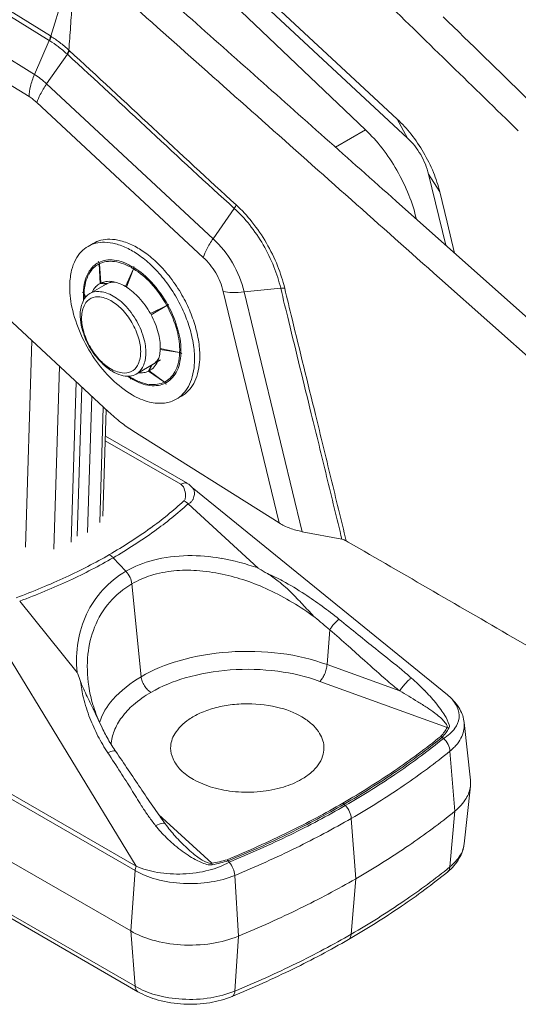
# Model space of a CAD drawing. Header units: millimetres. Extents: x 0 to 410, y 0 to 291.
# Tile 13 of 19: x 326 to 353, y 84 to 137. Entities that reach past the tile are written whole.
import ezdxf

# ---------------------------------------------------------------- set-up
doc = ezdxf.new("R2010")
doc.units = ezdxf.units.MM
doc.header["$MEASUREMENT"] = 0
doc.layers.add('Mittelinien', color=7, linetype='Continuous')
doc.layers.add('Sichtbare_Kanten__d_nn', color=7, linetype='Continuous')

msp = doc.modelspace()

# ---------------------------------------------------------------- linework, layer by layer
at = {"layer": 'Mittelinien', "color": 6, "linetype": 'Continuous', "lineweight": 5}
for p, q in [((327.98, 135.943), (303.286, 151.196)), ((328.038, 136.181), (303.527, 151.32)), ((327.185, 134.105), (301.253, 150.122)), ((326.896, 132.915), (300.047, 149.499)), ((329.391, 140.525), (328.064, 136.164)), ((327.185, 134.105), (327.98, 135.943)), ((328.005, 135.926), (327.98, 135.943)), ((327.84, 133.6), (328.956, 135.194)), ((328.956, 135.194), (328.936, 135.212)), ((329.059, 135.397), (329.038, 135.416)), ((336.798, 125.266), (327.84, 133.6)), ((336.272, 124.259), (327.315, 132.593)), ((346.711, 131.7), (347.261, 130.679)), ((343.38, 130.199), (344.995, 131.131)), ((348.997, 127.787), (348.397, 128.735)), ((336.798, 125.266), (337.938, 126.896)), ((338.473, 122.397), (340.436, 122.597)), ((340.36, 109.962), (337.344, 122.425)), ((341.597, 109.493), (338.473, 122.397)), ((326.705, 108.665), (327.047, 119.779)), ((328.224, 108.554), (328.527, 118.402)), ((332.347, 117.762), (332.195, 117.861)), ((332.333, 117.815), (332.258, 117.863)), ((329.49, 109.251), (329.737, 117.276)), ((330.699, 109.983), (330.89, 116.203)), ((330.996, 114.39), (335.057, 112.046)), ((300.645, 109.963), (332.65, 91.485)), ((300.596, 109.725), (332.601, 91.247)), ((332.601, 85.017), (292.116, 108.391)), ((332.105, 107.359), (331.422, 108.088)), ((332.925, 101.682), (332.424, 106.685)), ((342.934, 102.335), (343.074, 104.208)), ((342.934, 102.335), (346.846, 100.918)), ((342.539, 101.433), (349.392, 98.95)), ((349.817, 94.447), (349.545, 97.674)), ((343.915, 94.751), (343.849, 94.821)), ((349.817, 94.447), (349.545, 91.444)), ((333.867, 94.267), (336.726, 91.637)), ((344.473, 90.803), (344.237, 94.055)), ((332.365, 87.996), (332.601, 91.247)), ((336.754, 91.561), (336.726, 91.637)), ((338.161, 87.718), (337.967, 90.99)), ((344.237, 87.824), (344.473, 90.803)), ((332.365, 87.996), (332.601, 85.017)), ((338.161, 87.718), (337.967, 84.76))]:
    msp.add_line(p, q, dxfattribs=at)
for centre, radius, start, end in [((325.019, 131.126), 5.653, 52.5176, 58.1183), ((324.924, 131.118), 5.943, 52.4971, 58.1124), ((324.062, 129.995), 7.359, 47.4512, 52.4971), ((324.097, 129.923), 7.168, 47.5444, 52.5176), ((328.117, 135.771), 0.991, 325.6907, 333.2572), ((328.117, 135.772), 1.018, 325.4841, 332.8851), ((-98.643, -331.501), 632.965, 46.949791, 47.503259), ((328.51, 135.573), 0.552, 333.2572, 343.4064), ((328.537, 135.556), 0.546, 332.8851, 342.9986), ((-98.745, -330.846), 632.77, 46.907994, 47.461859), ((330.838, 132.524), 3.98, 156.599, 166.3393), ((325.189, 130.873), 3.798, 52.383, 58.299), ((332.006, 130.685), 5.085, 145.0193, 152.4485), ((324.639, 130.16), 4.699, 47.0647, 52.383), ((329.565, 132.833), 2.67, 166.3393, 178.2384), ((325.619, 130.849), 2.429, 52.3827, 58.2947), ((325.268, 130.393), 3.005, 47.0676, 52.3827), ((329.895, 131.786), 2.703, 152.4485, 162.6436), ((671.102, 492.501), 494.637, 226.94979, 227.65804), ((697.781, 520.578), 533.152, 226.90799, 227.56535), ((337.097, 127.473), 1.02, 325.5345, 332.4277), ((332.948, 121.416), 7.411, 38.4287, 47.6813), ((337.484, 127.271), 0.583, 332.4277, 341.5471), ((332.732, 121.285), 7.861, 38.4197, 47.5587), ((331.431, 120.253), 9.522, 30.1176, 38.4197), ((331.671, 120.403), 9.041, 30.0533, 38.4287), ((340.964, 122.351), 5.085, 145.0189, 152.4481), ((332.889, 121.064), 5.739, 30.2893, 47.0743), ((338.852, 123.453), 2.703, 152.4481, 162.643), ((331.523, 120.317), 9.212, 21.9183, 30.0533), ((331.31, 120.183), 9.662, 21.9971, 30.1176), ((331.215, 122.858), 1.263, 98.5408, 116.4689), ((331.275, 122.454), 1.672, 82.9728, 98.5408), ((331.285, 122.401), 1.648, 82.6156, 98.2928), ((331.223, 122.033), 2.097, 69.2507, 82.9728), ((333.775, 121.573), 3.667, 30.3004, 47.0903), ((331.392, 122.695), 1.502, 134.8193, 151.28), ((331.392, 122.652), 1.464, 134.6018, 150.8461), ((331.199, 122.889), 1.229, 116.6095, 134.8193), ((331.21, 122.837), 1.205, 116.6822, 134.6018), ((331.225, 122.806), 1.239, 98.2928, 116.3962), ((331.231, 121.985), 2.068, 69.1309, 82.6156), ((330.795, 120.902), 3.305, 58.3318, 69.2507), ((330.813, 120.89), 3.24, 58.367, 69.1309), ((330.228, 119.944), 4.352, 42.1812, 58.2285), ((330.199, 119.938), 4.439, 42.1812, 58.2637), ((332.841, 121.036), 5.795, 13.5863, 30.2893), ((332.672, 120.779), 7.974, 13.1735, 21.9183), ((332.547, 120.683), 8.327, 13.2489, 21.9971), ((331.698, 122.527), 1.852, 151.28, 166.3288), ((331.686, 122.489), 1.8, 150.8461, 166.11), ((333.753, 121.56), 3.694, 13.5706, 30.3004), ((332.766, 122.268), 2.951, 166.3288, 178.237), ((332.735, 122.229), 2.881, 166.11, 178.1627), ((328.76, 118.613), 6.334, 28.8928, 42.1812), ((328.698, 118.578), 6.465, 28.8685, 42.1812), ((340.534, 121.557), 1.044, 88.533, 95.3901), ((688.002, 205.523), 357.322, 193.41949, 193.71405), ((340.546, 122.024), 0.577, 79.3011, 88.533), ((739.759, 218.167), 410.39, 193.46729, 193.70293), ((333.245, 122.253), 3.43, 178.237, 181.438), ((333.7, 122.264), 3.885, 181.438, 184.4455), ((333.197, 122.215), 3.343, 178.3112, 180.7883), ((333.538, 122.219), 3.684, 180.7883, 183.1477), ((337.884, 125.099), 2.728, 258.5694, 268.5742), ((337.946, 127.584), 5.214, 268.5742, 275.807), ((328.871, 118.674), 6.207, 15.2588, 28.7971), ((328.811, 118.64), 6.336, 15.2588, 28.8215), ((4285.879, 1082.81), 4060.401, 193.702929, 193.777842), ((3035.789, 778.462), 2774.006, 193.714055, 193.819774), ((331.028, 119.263), 3.972, 358.3112, 15.2588), ((331.016, 119.241), 4.051, 358.2735, 15.2588), ((332.118, 119.23), 2.881, 346.11, 358.1627), ((332.118, 119.207), 2.948, 346.2855, 358.2005), ((333.167, 118.97), 1.8, 330.8461, 346.11), ((333.185, 118.947), 1.85, 331.2287, 346.2855), ((334.04, 120.569), 3.24, 238.367, 249.1309), ((334.086, 120.573), 3.305, 238.3318, 249.2507), ((333.643, 118.622), 1.205, 296.6822, 314.6018), ((333.682, 118.586), 1.229, 296.6095, 314.7895), ((333.461, 118.806), 1.464, 314.6018, 330.8461), ((333.49, 118.779), 1.501, 314.7895, 331.2287), ((333.622, 119.474), 2.068, 249.1309, 262.6156), ((333.658, 119.442), 2.097, 249.2507, 262.9728), ((333.568, 119.058), 1.648, 262.6156, 278.2928), ((333.606, 119.021), 1.672, 262.9728, 278.5408), ((333.627, 118.652), 1.239, 278.2928, 296.3962), ((333.667, 118.617), 1.263, 278.5408, 296.4689), ((-549.635, -103.514), 918.303, 13.602815, 13.819774), ((-583.77, -111.294), 953.516, 13.567691, 13.777842), ((1143.511, 306.189), 823.707, 193.602815, 193.84469), ((1052.471, 283.578), 729.697, 193.567691, 193.842301), ((334.878, 111.736), 0.358, 26.9933, 60.0002), ((334.19, 111.385), 1.131, 8.5972, 26.9933), ((334.509, 111.433), 0.808, 348.9764, 8.5972), ((321.449, 126.293), 20.475, 305.7792, 312.2989), ((321.546, 126.316), 20.696, 305.7523, 312.2376), ((335.069, 111.324), 0.237, 312.2966, 348.9764), ((318.189, 130.816), 26.05, 299.9998, 305.7792), ((318.272, 130.863), 26.299, 299.9998, 305.7523), ((316.659, 133.466), 29.11, 294.8216, 299.9998), ((330.825, 107.582), 0.778, 50.9141, 59.9987), ((330.641, 107.355), 1.07, 43.1726, 50.9141), ((335.538, 100.241), 7.962, 90.7057, 104.1978), ((335.559, 98.585), 9.618, 80.0143, 90.7057), ((316.736, 133.523), 29.371, 294.8428, 299.9998), ((335.012, 102.323), 5.814, 104.1978, 119.9996), ((335.027, 95.566), 12.684, 70.7074, 80.0143), ((334.734, 102.803), 5.26, 120, 137.4062), ((331.168, 106.481), 1.283, 25.3611, 43.1305), ((334.923, 102.356), 4.999, 107.0949, 119.9995), ((335.313, 101.09), 6.323, 95.6257, 107.0949), ((335.411, 100.093), 7.325, 86.1379, 95.6257), ((335.252, 97.745), 9.678, 77.8861, 86.1379), ((334.82, 95.73), 11.74, 64.9766, 77.8861), ((336.752, 99.963), 7.854, 61.1897, 67.7988), ((314.061, 139.083), 35.299, 290.1196, 294.8216), ((314.128, 139.158), 35.58, 290.1576, 294.8428), ((334.725, 102.7), 4.602, 120, 139.302), ((331.377, 106.58), 1.052, 5.721, 25.3611), ((331.565, 90.533), 18.616, 56.8984, 61.1897), ((334.664, 102.868), 5.164, 137.4062, 154.9743), ((333.736, 93.408), 14.302, 53.285, 64.9766), ((330.473, 88.857), 20.616, 53.7616, 56.8984), ((334.868, 102.576), 4.791, 139.302, 158.2147), ((335.039, 102.693), 5.578, 154.9743, 170.7608), ((329.651, 87.736), 22.006, 50.7255, 53.7616), ((331.325, 91.078), 17.619, 49.848, 51.5317), ((331.537, 91.328), 17.291, 48.1483, 49.848), ((345.219, 102.826), 2.555, 137.942, 143.1007), ((344.926, 103.09), 2.162, 131.8625, 137.942), ((343.892, 104.245), 0.611, 120.4152, 131.8625), ((458.173, 245.007), 181.099, 230.74681, 231.16545), ((335.411, 102.36), 5.375, 158.2147, 174.3487), ((344.47, 103.389), 1.619, 143.1007, 149.5829), ((255.299, 2.898), 134.046, 48.52378, 49.09463), ((436.01, 217.476), 145.756, 231.16545, 231.6321), ((336.138, 102.514), 6.692, 170.7608, 185.1661), ((336.924, 102.21), 6.896, 174.3487, 188.5832), ((338.598, 89.694), 13.354, 94.1536, 105.7828), ((338.657, 88.876), 14.174, 82.724, 94.1536), ((338.983, 91.43), 11.599, 70.0845, 82.724), ((275.9, 26.202), 102.941, 47.87236, 48.52378), ((284.242, 25.773), 98.751, 50.66093, 51.6321), ((337.4, 93.931), 8.95, 105.7828, 119.9998), ((341.568, 102.437), 1.37, 345.0084, 355.7418), ((390.447, 152.851), 67.824, 227.87236, 229.28165), ((338.601, 89.958), 12.122, 94.1639, 105.7886), ((338.655, 89.214), 12.868, 82.7292, 94.1639), ((338.951, 91.532), 10.531, 70.0845, 82.7292), ((341.367, 102.458), 1.567, 325.8687, 335.5302), ((341.195, 102.537), 1.756, 335.5302, 345.0084), ((331.522, 83.458), 24.166, 48.6977, 50.6609), ((335.531, 102.012), 5.895, 185.6676, 194.3374), ((336.109, 96.168), 6.368, 119.9998, 137.7229), ((333.898, 101.78), 0.978, 185.721, 199.7973), ((334.212, 101.893), 1.311, 199.7973, 211.9487), ((337.514, 93.804), 8.125, 105.7886, 119.9998), ((341.974, 102.047), 0.834, 312.615, 325.8687), ((357.2, 114.223), 16.86, 229.2817, 232.1085), ((349.477, 99.225), 3.133, 137.9034, 143.0984), ((349.107, 99.559), 2.635, 131.7456, 137.9034), ((347.834, 100.985), 0.724, 119.9805, 131.7456), ((339.109, 92.075), 12.685, 44.4024, 48.7479), ((336.565, 95.447), 6.228, 119.9998, 130.615), ((334.178, 101.872), 1.272, 211.9487, 224.537), ((333.874, 101.572), 0.844, 224.537, 240.0002), ((348.562, 99.912), 1.989, 143.0984, 149.6195), ((316.493, 49.359), 59.83, 58.43659, 59.51481), ((340.503, 93.441), 10.733, 39.6779, 44.4024), ((339.396, 102.999), 9.885, 194.3374, 201.0304), ((333.85, 98.221), 3.315, 137.7229, 162.3779), ((339.085, 86.134), 16.67, 56.3938, 58.4366), ((342.527, 95.12), 8.103, 36.2669, 39.6779), ((335.14, 97.109), 4.038, 130.615, 143.8084), ((342.218, 90.849), 11.009, 53.762, 56.3938), ((346.016, 96.03), 4.585, 49.6833, 53.762), ((345.058, 96.977), 4.964, 31.9082, 36.2669), ((339.137, 102.9), 9.607, 201.0304, 207.3155), ((334.52, 97.563), 3.27, 143.8084, 158.5887), ((347.5, 97.78), 2.29, 35.4657, 49.6833), ((347.341, 98.399), 2.274, 17.7831, 31.9082), ((348.941, 99.073), 1.379, 350.58, 6.0605), ((333.81, 97.841), 2.508, 158.5887, 175.4821), ((347.422, 100.03), 2.253, 316.3282, 324.4786), ((347.136, 100.288), 2.731, 316.9526, 323.796), ((347.98, 99.631), 1.568, 324.4786, 334.2525), ((347.666, 99.9), 2.075, 323.796, 331.6497), ((349.216, 99.002), 0.184, 343.6734, 35.4657), ((349.342, 98.65), 0.304, 70.6266, 80.4949), ((349.337, 98.635), 0.321, 61.0144, 70.6266), ((349.286, 99.022), 0.232, 332.5395, 17.7831), ((348.78, 99.1), 1.542, 335.9463, 350.58), ((339.106, 102.884), 9.573, 207.3155, 213.6119), ((324.875, 128.441), 38.504, 304.3008, 308.8965), ((324.96, 128.372), 38.485, 304.3038, 308.9079), ((325.929, 127.013), 36.912, 304.3363, 309.0841), ((347.855, 99.763), 2.687, 308.9742, 321.0966), ((348.55, 99.203), 1.794, 321.0966, 335.9463), ((331.602, 96.767), 0.943, 98.9469, 119.7766), ((263.995, 52.98), 80.605, 32.70996, 33.59849), ((331.473, 97.591), 0.108, 34.4131, 98.9469), ((325.954, 126.828), 37.503, 304.2877, 308.9798), ((279.896, 63.193), 61.707, 31.69444, 32.70996), ((321.803, 132.944), 43.955, 299.9997, 304.3008), ((321.832, 132.957), 44.035, 299.9997, 304.3038), ((321.794, 133.066), 44.243, 299.9998, 304.3363), ((556.873, 234.22), 263.818, 211.69444, 211.91492), ((321.786, 132.941), 44.902, 299.9998, 304.2877), ((338.175, 98.014), 6.173, 211.9149, 213.3563), ((344.885, 102.43), 14.206, 213.3563, 215.6959), ((319.889, 136.258), 47.782, 296.0412, 299.9998), ((319.913, 136.281), 47.873, 296.0386, 299.9998), ((319.862, 136.412), 48.107, 296.0094, 299.9998), ((343.65, 94.652), 0.26, 50.9141, 59.9858), ((343.59, 94.578), 0.356, 43.1663, 50.9141), ((342.975, 93.869), 1.289, 24.7753, 43.1305), ((343.216, 93.981), 1.023, 4.1519, 24.7753), ((345.565, 102.919), 15.044, 215.6959, 217.9694), ((319.837, 136.317), 48.8, 296.0524, 299.9998), ((334.294, 92.645), 1.176, 99.3736, 120.0099), ((338.751, 97.594), 6.395, 217.9159, 225.7466), ((334.124, 93.671), 0.136, 35.8464, 99.3736), ((315.41, 145.425), 57.985, 292.44791, 296.04123), ((339.992, 98.867), 8.173, 225.7466, 232.6722), ((315.483, 145.347), 57.964, 292.43878, 296.0386), ((316.468, 143.37), 55.848, 292.3061, 296.0094), ((339.519, 98.247), 7.393, 232.6722, 236.6068), ((341.898, 99.53), 9.61, 227.3394, 229.988), ((316.402, 143.343), 56.621, 292.3878, 296.0524), ((348.848, 92.85), 1.473, 328.435, 353.8724), ((338.625, 96.891), 5.77, 236.6068, 241.0611), ((339.005, 96.084), 5.111, 229.988, 233.6202), ((337.392, 94.661), 3.222, 241.0611, 253.05), ((337.552, 94.111), 2.661, 233.6202, 246.1642), ((335.815, 97.299), 5.734, 279.1327, 283.3845), ((335.825, 97.257), 5.692, 283.3845, 287.6521), ((335.484, 98.621), 7.172, 283.7768, 287.2302), ((347.973, 93.387), 2.499, 308.9742, 328.435), ((334.933, 95.285), 4.663, 240.0002, 255.0146), ((336.642, 92.201), 0.649, 253.05, 279.9566), ((336.679, 92.134), 0.499, 246.1642, 275.3769), ((335.36, 99.128), 7.694, 280.4426, 283.7768), ((325.914, 120.652), 37.571, 304.2877, 308.9742), ((349.198, 91.425), 0.334, 308.9742, 333.9502), ((349.071, 91.487), 0.476, 333.9502, 354.8305), ((335.538, 97.546), 7.003, 255.0146, 267.2546), ((335.808, 96.23), 5.667, 279.0251, 292.3918), ((335.552, 97.844), 7.301, 267.2546, 279.0251), ((321.798, 126.689), 44.877, 299.9998, 304.2877), ((319.85, 130.063), 48.773, 296.0524, 299.9998), ((343.955, 87.755), 0.257, 299.9997, 332.2279), ((343.751, 87.863), 0.487, 332.2279, 355.4697), ((316.363, 137.196), 56.712, 292.3918, 296.0524), ((334.924, 89.04), 4.646, 240.0002, 254.7368), ((333.087, 85.055), 0.487, 184.5303, 207.7721), ((332.883, 84.948), 0.257, 207.7721, 240.0002), ((335.534, 91.276), 6.963, 254.7368, 266.7629), ((335.554, 91.623), 7.311, 266.7629, 278.7689), ((335.802, 90.015), 5.684, 278.7689, 292.3918), ((337.75, 84.637), 0.18, 292.3918, 332.8323), ((337.445, 84.794), 0.523, 332.8323, 356.2501)]:
    msp.add_arc(centre, radius, start, end, dxfattribs=at)
at = {"layer": 'Sichtbare_Kanten__d_nn', "color": 1, "linetype": 'Continuous', "lineweight": 5}
for p, q in [((337.753, 140.034), (345.207, 133.099)), ((344.995, 131.131), (335.936, 139.76)), ((338.304, 139.013), (347.261, 130.679)), ((328.064, 136.164), (328.038, 136.181)), ((346.711, 131.7), (345.207, 133.099)), ((348.398, 128.734), (349.323, 124.91)), ((349.39, 126.165), (348.997, 127.786)), ((346.656, 127.284), (352.316, 122.248)), ((349.39, 126.165), (349.795, 124.491)), ((330.066, 124.851), (330.348, 125.015)), ((322.058, 124.421), (331.172, 115.941)), ((330.651, 123.989), (330.614, 124.055)), ((330.669, 123.913), (330.722, 122.862)), ((330.761, 122.882), (330.675, 123.916)), ((332.512, 123.648), (332.083, 122.689)), ((332.137, 122.656), (332.52, 123.644)), ((332.534, 123.713), (332.534, 123.775)), ((348.978, 123.144), (362.036, 111.527)), ((330.161, 122.308), (331.038, 122.815)), ((330.722, 122.862), (331.06, 122.827)), ((331.106, 122.85), (330.761, 122.882)), ((331.06, 122.827), (331.058, 122.855)), ((331.06, 122.827), (331.1, 122.851)), ((332.083, 122.689), (332.151, 122.685)), ((329.817, 122.36), (329.763, 122.391)), ((329.815, 122.357), (329.817, 122.356)), ((329.855, 122.313), (329.937, 122.122)), ((329.945, 122.13), (329.856, 122.322)), ((352.316, 122.248), (355.653, 119.279)), ((334.305, 121.674), (333.421, 121.239)), ((333.458, 121.172), (334.31, 121.664)), ((334.023, 121.535), (334.038, 121.507)), ((334.359, 121.699), (334.305, 121.674)), ((334.31, 121.664), (334.362, 121.694)), ((334.4, 121.716), (334.359, 121.699)), ((334.362, 121.694), (334.4, 121.716)), ((333.976, 119.355), (333.95, 119.299)), ((333.95, 119.299), (334.997, 119.137)), ((334.997, 119.146), (333.952, 119.36)), ((335.118, 119.084), (335.065, 119.119)), ((332.661, 117.978), (333.973, 118.736)), ((333.468, 118.444), (333.326, 118.135)), ((333.365, 118.154), (333.517, 118.472)), ((333.497, 118.431), (333.474, 118.447)), ((332.297, 117.866), (332.333, 117.815)), ((332.34, 117.81), (332.304, 117.866)), ((332.347, 117.762), (332.347, 117.76)), ((332.347, 117.7), (332.351, 117.76)), ((333.326, 118.135), (334.178, 117.543)), ((334.184, 117.546), (333.365, 118.154)), ((329.157, 108.934), (329.423, 117.568)), ((334.268, 117.421), (334.233, 117.487)), ((330.041, 109.444), (330.267, 116.783)), ((334.816, 116.624), (335.098, 116.787)), ((330.872, 110.336), (331.048, 116.057)), ((331.004, 114.638), (335.432, 112.081)), ((332.482, 114.923), (340.36, 109.962)), ((335.679, 111.867), (349.42, 100.701)), ((291.88, 111.37), (332.365, 87.996)), ((335.458, 110.994), (339.218, 107.537)), ((343.734, 109.083), (341.597, 109.493)), ((332.755, 84.725), (292.269, 108.1)), ((326.389, 105.758), (329.474, 101.912)), ((332.65, 91.485), (324.17, 105.407)), ((356.787, 101.566), (353.221, 103.633)), ((349.42, 100.701), (349.471, 100.659)), ((330.726, 99.143), (330.783, 99.02)), ((350.645, 96.117), (350.312, 99.22)), ((349.132, 98.424), (349.201, 98.361)), ((350.645, 95.796), (350.312, 92.692)), ((337.608, 91.771), (337.551, 91.834)), ((337.609, 91.771), (337.665, 91.701))]:
    msp.add_line(p, q, dxfattribs=at)
for centre, radius, start, end in [((7903.188, 8641.588), 11383.954, 228.3075973, 228.3591077), ((19910.249, 22137.129), 29449.255, 228.3266714, 228.3514492), ((-12.69, 162.127), 342.761, 355.74391, 355.95735), ((8447.524, 8445.657), 11603.875, 225.7192809, 225.7691234), ((9877.079, 9908.321), 13647.54, 225.7219836, 225.7747183), ((454.635, 127.349), 125.856, 175.74391, 176.32522), ((327.25, 136.259), 0.796, 336.599, 346.3393), ((327.272, 136.246), 0.799, 336.4214, 346.1201), ((327.505, 136.197), 0.534, 346.3393, 358.2384), ((327.53, 136.182), 0.534, 346.1201, 357.9952), ((-19660.273, -22359.291), 30098.559, 48.3396253, 48.3591077), ((-48791.875, -55111.991), 73930.668, 48.34157929, 48.3514492), ((341.836, 126.451), 7.163, 38.3361, 47.1104), ((338.816, 124.645), 8.958, 37.848, 46.3927), ((344.628, 127.84), 3.873, 30.2887, 47.1339), ((340.777, 125.613), 8.513, 30.2887, 38.3361), ((337.683, 123.765), 10.393, 29.9161, 37.848), ((340.756, 125.601), 8.538, 22.2639, 30.2887), ((344.589, 127.818), 3.917, 13.5399, 30.2887), ((337.691, 123.769), 10.383, 21.7629, 29.9161), ((341.934, 126.083), 7.265, 13.5631, 22.2639), ((339.116, 124.338), 8.849, 12.93, 21.7629), ((331.142, 123.641), 1.586, 103.9705, 119.9998), ((331.223, 123.313), 1.924, 89.4228, 103.9705), ((331.219, 122.915), 2.322, 74.9504, 89.4228), ((330.884, 121.669), 3.612, 63.3587, 74.9504), ((330.859, 123.477), 1.587, 119.9998, 136.9607), ((330.859, 123.477), 1.586, 103.9705, 119.9998), ((330.94, 123.15), 1.924, 89.4228, 103.9705), ((330.936, 122.752), 2.322, 74.9504, 89.4228), ((330.601, 121.506), 3.612, 63.3587, 74.9504), ((330.211, 120.727), 4.483, 53.8129, 63.3587), ((330.494, 120.891), 4.483, 53.8129, 63.3587), ((331.526, 123.013), 2.407, 152.1897, 166.6909), ((331.136, 123.218), 1.966, 136.9607, 152.1897), ((329.148, 119.275), 6.283, 45.7518, 53.8129), ((329.431, 119.438), 6.283, 45.7518, 53.8129), ((332.871, 122.694), 3.789, 166.6909, 178.237), ((330.485, 123.902), 0.185, 3.5184, 27.6516), ((330.492, 123.897), 0.184, 17.6671, 29.9636), ((330.505, 123.902), 0.17, 4.8861, 17.6671), ((332.293, 123.747), 0.241, 335.9114, 345.0739), ((332.302, 123.728), 0.233, 338.8792, 348.4414), ((332.37, 123.726), 0.16, 345.0739, 356.3033), ((332.373, 123.713), 0.161, 348.4414, 359.9614), ((328.526, 118.636), 7.175, 37.4231, 45.7518), ((328.809, 118.799), 7.175, 37.4231, 45.7518), ((327.682, 117.99), 8.237, 29.651, 37.4231), ((327.965, 118.154), 8.237, 29.651, 37.4231), ((334.069, 122.658), 4.988, 178.237, 192.4683), ((331.337, 121.893), 1.16, 137.7962, 155.2424), ((331.142, 122.07), 0.897, 117.9344, 137.7962), ((331.155, 122.044), 0.926, 97.4979, 115.1467), ((331.195, 121.736), 1.236, 82.2384, 97.4979), ((331.464, 122.075), 0.854, 101.317, 114.7595), ((331.499, 121.899), 1.033, 89.0988, 101.317), ((331.154, 121.434), 1.541, 69.3568, 82.2384), ((330.862, 120.659), 2.37, 58.9775, 69.3568), ((330.391, 119.902), 3.261, 42.1812, 57.6271), ((331.385, 121.181), 1.742, 154.3046, 178.237), ((330.592, 121.563), 0.861, 119.9998, 154.3046), ((329.76, 122.257), 0.117, 45.4155, 60.7831), ((329.795, 122.293), 0.0676, 25.1113, 45.4155), ((330.562, 121.379), 0.755, 115.5786, 152.5399), ((330.591, 121.565), 0.859, 86.3247, 119.9998), ((330.585, 121.33), 0.81, 81.3586, 115.5786), ((330.537, 120.72), 1.705, 62.5936, 86.3247), ((330.443, 120.396), 1.754, 58.2972, 81.3586), ((330.071, 119.822), 2.716, 44.0245, 62.5936), ((329.333, 118.944), 4.688, 29.311, 42.1812), ((327.704, 118.003), 8.212, 22.5858, 29.651), ((327.987, 118.166), 8.212, 22.5858, 29.651), ((336.645, 123.227), 7.625, 192.4683, 203.9678), ((331.254, 121.019), 1.535, 152.5399, 178.2325), ((329.948, 119.595), 2.695, 42.0069, 58.2972), ((329.034, 118.772), 3.926, 28.5233, 42.0069), ((328.907, 118.698), 4.335, 29.3487, 44.0245), ((332.256, 121.154), 2.613, 178.237, 192.0999), ((332.166, 120.991), 2.448, 178.2415, 195.0773), ((329.42, 118.991), 4.59, 15.2588, 28.3786), ((328.596, 118.374), 7.246, 15.0635, 22.5858), ((328.879, 118.537), 7.246, 15.0635, 22.5858), ((333.587, 121.44), 3.974, 192.0999, 203.331), ((333.498, 121.35), 3.828, 195.0773, 208.5241), ((329.119, 118.818), 3.829, 15.0775, 28.5233), ((328.952, 118.723), 4.283, 14.8349, 29.3487), ((329.715, 118.762), 6.38, 6.2578, 15.0635), ((337.237, 123.49), 8.274, 203.9678, 214.5411), ((333.926, 121.586), 4.343, 203.331, 214.0532), ((330.453, 119.178), 2.447, 358.237, 15.0775), ((330.558, 119.148), 2.622, 356.2529, 14.8349), ((330.973, 119.415), 2.979, 358.9557, 15.2588), ((329.432, 118.599), 6.38, 6.2578, 15.0635), ((333.585, 121.397), 3.926, 208.5241, 222.0065), ((331.791, 119.393), 2.162, 348.5179, 357.5078), ((331.395, 118.814), 4.405, 355.6553, 6.2578), ((331.678, 118.977), 4.405, 355.6553, 6.2578), ((333.565, 121.342), 3.908, 214.0532, 225.3589), ((336.486, 122.974), 7.362, 214.5411, 225.7518), ((332.67, 120.573), 2.695, 222.0065, 238.2982), ((331.365, 119.15), 1.535, 332.5394, 358.237), ((331.522, 119.085), 1.656, 332.8098, 356.2529), ((332.99, 119.334), 1.017, 316.2152, 330.9007), ((332.428, 119.264), 1.511, 337.7611, 348.5179), ((334.952, 118.927), 0.224, 68.3646, 78.3641), ((334.962, 118.909), 0.231, 71.5588, 81.1678), ((334.973, 118.98), 0.166, 56.7576, 68.3646), ((334.983, 118.974), 0.163, 60.1066, 71.5588), ((333.086, 120.857), 3.226, 225.3589, 237.7192), ((332.175, 119.773), 1.754, 238.2982, 261.3577), ((332.057, 118.79), 0.755, 295.5806, 332.5394), ((332.233, 118.72), 0.857, 299.9998, 332.8098), ((332.945, 118.947), 0.897, 297.9344, 319.3331), ((333.121, 119.208), 0.835, 299.9998, 316.2152), ((332.71, 119.149), 1.206, 319.3331, 337.7611), ((332.263, 118.748), 3.535, 344.7879, 355.6553), ((332.546, 118.912), 3.535, 344.7879, 355.6553), ((335.553, 122.015), 6.024, 225.7518, 238.8474), ((332.354, 119.697), 1.854, 237.7192, 254.0462), ((332.204, 119.173), 1.309, 254.0462, 274.4698), ((332.033, 118.839), 0.809, 261.3577, 295.5806), ((332.24, 118.708), 0.843, 274.4698, 299.9998), ((332.29, 117.778), 0.0598, 11.6902, 32.8792), ((332.236, 117.767), 0.115, 356.4478, 11.6902), ((332.892, 119.231), 1.187, 264.7571, 278.9953), ((332.933, 118.971), 0.924, 278.9953, 295.1467), ((333.411, 118.436), 2.345, 331.434, 344.7879), ((333.694, 118.599), 2.345, 331.434, 344.7879), ((334.082, 117.405), 0.168, 42.3329, 55.1828), ((334.087, 117.416), 0.161, 40.1373, 53.3148), ((334.069, 117.393), 0.186, 30.1004, 42.3329), ((334.07, 117.402), 0.184, 27.7885, 40.1373), ((333.762, 118.245), 1.946, 316.5226, 331.434), ((334.045, 118.408), 1.946, 316.5226, 331.434), ((334.161, 119.712), 3.333, 238.8474, 256.4846), ((334.017, 118.007), 1.597, 276.0779, 299.9998), ((334.022, 117.998), 1.587, 299.9998, 316.5226), ((334.305, 118.161), 1.587, 299.9998, 316.5226), ((333.935, 118.775), 2.369, 256.4846, 276.0779), ((337.857, 123.126), 9.814, 227.0657, 232.16), ((336.752, 121.704), 8.014, 232.16, 237.7981), ((335.325, 111.581), 0.537, 95.3703, 119.9998), ((335.3, 111.852), 0.265, 60.0002, 95.3703), ((334.906, 111.225), 1.005, 46.1408, 57.8684), ((334.962, 111.284), 0.924, 33.9071, 46.1408), ((333.771, 112.061), 2.109, 337.3538, 341.3401), ((335.397, 111.575), 0.4, 5.5604, 33.9712), ((335.25, 111.561), 0.548, 341.3401, 5.5604), ((334.902, 110.434), 0.786, 55.8842, 65.4223), ((334.784, 110.261), 0.995, 47.41, 55.8842), ((335.241, 111.489), 0.541, 293.6808, 310.4775), ((335.289, 111.433), 0.467, 310.4775, 328.5681), ((335.316, 111.416), 0.435, 328.5681, 337.3538), ((341.914, 112.429), 2.915, 237.7983, 243.7969), ((342.185, 112.979), 3.529, 243.7969, 249.2489), ((342.265, 113.185), 3.75, 249.22, 254.3186), ((342.401, 113.67), 4.253, 254.3186, 259.1056), ((343.573, 108.264), 0.834, 69.792, 78.8828), ((343.641, 108.449), 0.637, 59.3855, 69.792), ((351.206, 121.236), 14.22, 239.3918, 239.9002), ((50404.676, 86468.722), 99820.222, 239.90020719, 239.90627496), ((339.489, 107.857), 0.419, 229.6094, 238.9015), ((351.892, 128.418), 24.431, 238.9015, 240.1172), ((337.521, 103.397), 4.423, 51.0347, 60.1894), ((334.236, 99.336), 9.646, 44.8395, 51.0347), ((321.684, 86.854), 27.348, 43.0058, 44.8395), ((376.127, 137.633), 47.101, 223.0058, 224.0704), ((329.204, 101.717), 0.332, 21.5643, 35.8366), ((320.867, 98.422), 9.297, 18.8724, 21.5643), ((333.032, 102.581), 3.559, 198.8754, 204.2315), ((353.413, 111.754), 25.909, 204.2315, 206.216), ((337.036, 102.227), 7.01, 188.5843, 196.9868), ((282.726, 76.947), 52.883, 25.547, 26.216), ((338.639, 93.08), 7.147, 89.8724, 97.3871), ((338.639, 93.123), 7.104, 75.3789, 89.8724), ((347.61, 98.489), 2.859, 30.2944, 49.3772), ((348.26, 99.248), 1.859, 25.2516, 49.3726), ((338.126, 102.56), 8.149, 196.9868, 204.7788), ((273.629, 72.599), 62.966, 24.93402, 25.54704), ((337.64, 96.232), 3.815, 114.0111, 124.3138), ((338.318, 94.711), 5.481, 105.4187, 114.0111), ((338.525, 93.962), 6.258, 97.3871, 105.4187), ((339.319, 95.729), 4.411, 56.9551, 75.3789), ((348.984, 99.589), 1.06, 353.1165, 25.2516), ((348.533, 99.029), 1.789, 6.104, 30.2944), ((337.008, 97.159), 2.693, 124.3138, 147.6116), ((339.995, 96.769), 3.171, 45.5084, 56.9551), ((348.904, 99.598), 1.139, 322.8311, 353.1165), ((339.125, 102.855), 9.18, 204.692, 209.6033), ((335.926, 97.846), 1.412, 147.6116, 180), ((340.786, 97.574), 2.042, 31.2318, 45.5084), ((341.091, 97.759), 1.685, 16.406, 31.2318), ((348.081, 100.223), 2.173, 301.0247, 322.8311), ((339.161, 102.876), 9.221, 209.6033, 214.5036), ((341.386, 97.846), 1.378, 0, 16.406), ((348.932, 98.182), 0.315, 58.3232, 67.6247), ((348.979, 98.258), 0.226, 47.3289, 58.3232), ((348.422, 97.514), 1.15, 26.6395, 47.41), ((192.83, 2.361), 168.306, 33.67914, 34.48414), ((335.903, 97.846), 1.389, 180, 204.7864), ((341.384, 97.846), 1.38, 341.1618, 0), ((348.642, 97.624), 0.905, 3.1839, 26.6395), ((336.559, 98.149), 2.111, 204.7864, 224.8339), ((340.998, 97.977), 1.788, 324.6296, 341.1618), ((337.164, 98.75), 2.964, 224.8339, 241.274), ((339.811, 99.184), 3.49, 299.9998, 310.9435), ((340.633, 98.237), 2.236, 310.9435, 324.6296), ((338.229, 100.695), 5.182, 241.274, 253.6903), ((339.295, 100.077), 4.521, 286.6005, 299.9998), ((349.148, 95.956), 1.506, 353.8724, 6.1276), ((385.234, 130.578), 62.906, 213.67914, 215.83304), ((338.551, 101.795), 6.328, 253.6903, 264.9936), ((338.627, 102.662), 7.198, 264.9936, 275.5895), ((338.677, 102.15), 6.684, 275.5895, 286.6005), ((349.064, 95.965), 1.591, 328.435, 353.8724), ((348.119, 96.546), 2.699, 308.9742, 328.435), ((326.027, 123.852), 37.823, 304.2877, 308.9742), ((340.841, 98.531), 8.154, 215.8875, 221.7891), ((341.597, 99.207), 9.168, 221.7891, 227.3544), ((321.883, 129.929), 45.179, 299.9998, 304.2877), ((348.376, 92.901), 1.948, 329.3991, 353.86), ((347.668, 93.319), 2.769, 308.9326, 329.3991), ((333.457, 91.188), 0.858, 168.4262, 176.0477), ((333.694, 91.14), 1.099, 161.6952, 168.4262), ((334.645, 96.208), 5.128, 247.1033, 260.5204), ((334.928, 97.693), 6.635, 272.1602, 284.3872), ((335.442, 95.688), 4.565, 284.3872, 299.1398), ((336.493, 90.76), 1.503, 23.0455, 38.7363), ((336.75, 90.87), 1.223, 5.6404, 23.0455), ((334.921, 97.863), 6.805, 260.5204, 272.1602), ((319.922, 133.326), 49.101, 296.0524, 299.9998), ((325.66, 120.519), 37.758, 304.2913, 308.9738), ((316.412, 140.506), 57.093, 292.3918, 296.0524), ((321.611, 126.457), 44.945, 299.9996, 304.2913), ((334.866, 92.328), 5.002, 240.0002, 254.4961), ((335.529, 94.718), 7.483, 254.4961, 266.3378), ((335.816, 93.41), 6.156, 278.5483, 292.3918), ((319.688, 129.789), 48.792, 296.0544, 299.9995), ((335.556, 95.138), 7.904, 266.3378, 278.5483), ((316.256, 136.807), 56.604, 292.3918, 296.0544), ((335.042, 88.693), 4.579, 240.0334, 254.7892), ((335.762, 89.464), 5.401, 279.0925, 292.3877), ((335.538, 90.517), 6.47, 254.7892, 267.1932), ((335.551, 90.783), 6.736, 267.1932, 279.0925)]:
    msp.add_arc(centre, radius, start, end, dxfattribs=at)

doc.saveas('drawing.dxf')
